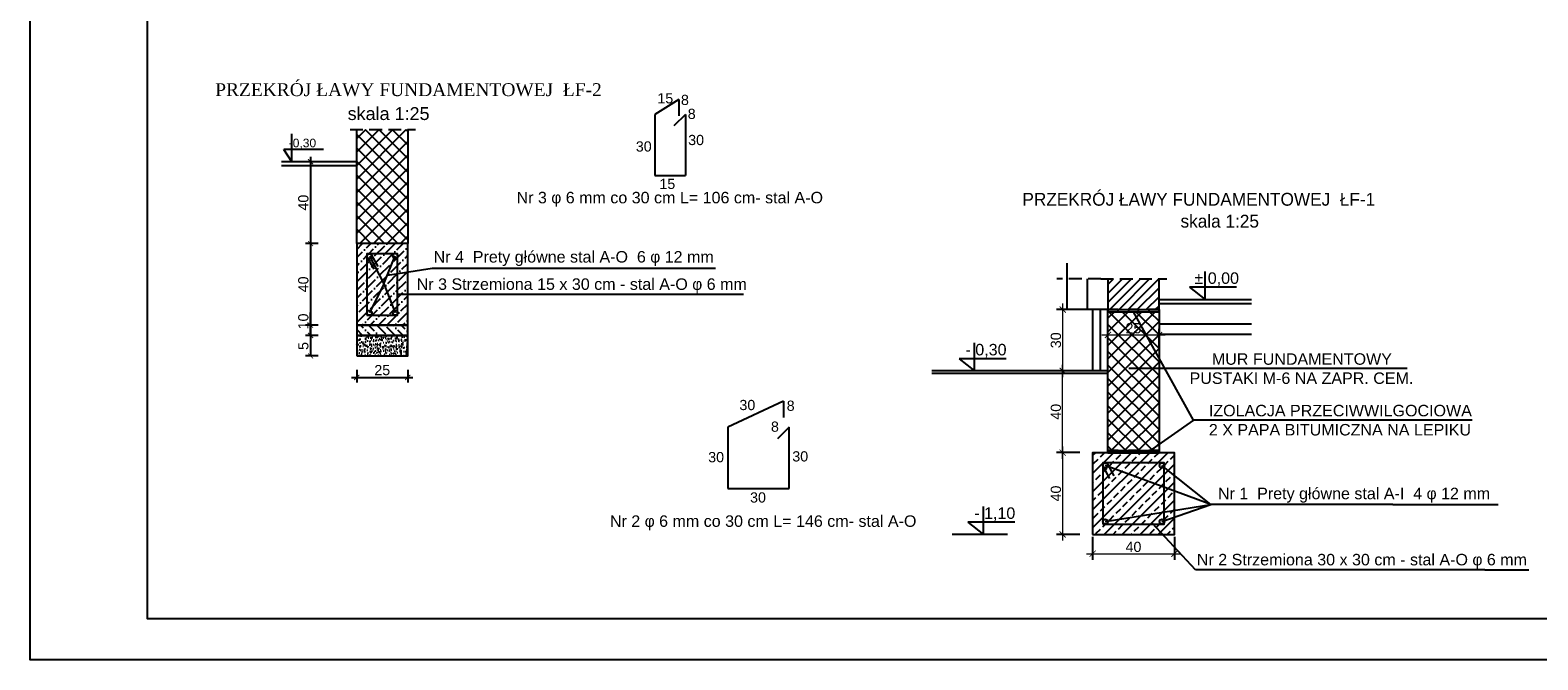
# Model space of a CAD drawing. Header units: millimetres. Extents: x 6502 to 11629, y -14550 to -11580.
# Tile 1 of 4: x 6502 to 9455, y -14550 to -13317. Entities that reach past the tile are written whole.
import ezdxf

# ---------------------------------------------------------------- set-up
doc = ezdxf.new("R2010")
doc.units = ezdxf.units.MM
doc.header["$LTSCALE"] = 100
doc.header["$MEASUREMENT"] = 0
doc.linetypes.add('DASHED2', pattern=[0.375, 0.25, -0.125])
for name, color, linetype in [('! wymiarowanie', 1, 'Continuous'), ('Okno', 4, 'Continuous'), ('Warstwa1', 1, 'Continuous'), ('Warstwa2', 2, 'Continuous'), ('Warstwa3', 3, 'Continuous'), ('Warstwa4', 4, 'Continuous'), ('Warstwa8', 4, 'Continuous'), ('widok', 1, 'Continuous'), ('widok przerywana', 4, 'Continuous')]:
    doc.layers.add(name, color=color, linetype=linetype)
doc.styles.add('MtX_Arial', font='txt')
doc.styles.add('styl1', font='ARIAL.TTF', dxfattribs={"height": 20})
doc.styles.add('styl2', font='TIMES.TTF', dxfattribs={"height": 150})
doc.styles.add('styl3', font='txt.shx', dxfattribs={"height": 100})
doc.styles.add('styl4', font='TIMES.TTF', dxfattribs={"height": 100})
doc.linetypes.add('BATTING', pattern='A,0.0001,-0.1,[134,ltypeshp.shx,S=0.1,R=0,X=-0.1,Y=0],-0.2,[134,ltypeshp.shx,S=0.1,R=180,X=0.1,Y=0],-0.1', length=0.4001)
doc.dimstyles.new('2222', dxfattribs={"dimtxt": 20, "dimasz": 10, "dimexe": 15, "dimexo": 15, "dimgap": 4, "dimtad": 1, "dimtxsty": 'styl1', "dimblk": 'ARCHTICK', "dimcen": 2.5, "dimdle": 15, "dimclrd": 1, "dimclre": 1, "dimclrt": 4, "dimadec": 0, "dimazin": 0, "dimtfac": 1, "dimtmove": 0, "dimatfit": 3, "dimldrblk": 'ARCHTICK', "dimfxl": 15, "dimfxlon": 1, "dimlwd": 25, "dimlwe": 25, "dimarcsym": 0})
doc.dimstyles.new('ISO-25$0', dxfattribs={"dimtxt": 10, "dimasz": 10, "dimexe": 5, "dimexo": 12, "dimgap": 2, "dimtad": 1, "dimdec": 0, "dimtxsty": 'Standard', "dimblk": 'ARCHTICK', "dimcen": 2.5, "dimdle": 5, "dimadec": 0, "dimazin": 0, "dimtfac": 1, "dimtdec": 0, "dimtmove": 0, "dimatfit": 3, "dimfxl": 1, "dimlwd": 0, "dimarcsym": 0})

# ---------------------------------------------------------------- blocks, each defined once
blk = doc.blocks.new('_ArchTick')
at = {"layer": 'Warstwa1', "color": 0, "const_width": 0.15}
blk.add_lwpolyline([(-0.5, -0.5), (0.5, 0.5)], dxfattribs=at)
blk = doc.blocks.new('*D588')
at = {"layer": 'Defpoints', "color": 0, "linetype": 'ByBlock'}
for p in [(8565, -13864.5), (8524.3, -13984.5), (8555, -13984.5)]:
    blk.add_point(p, dxfattribs=at)
at = {"layer": 'Warstwa4', "color": 1, "linetype": 'ByBlock', "lineweight": -2}
for p, q in [((8560, -13864.5), (8512.3, -13864.5)), ((8550, -13984.5), (8512.3, -13984.5))]:
    blk.add_line(p, q, dxfattribs=at)
at = {"layer": 'Warstwa4', "color": 1, "linetype": 'ByBlock', "lineweight": 0}
blk.add_line((8524.3, -13852.5), (8524.3, -13996.5), dxfattribs=at)
at = {"layer": 'Warstwa4', "color": 1, "linetype": 'ByBlock', "lineweight": 0, "xscale": 12, "yscale": 12, "zscale": 12}
for p, rotation in [((8524.3, -13864.5), 90), ((8524.3, -13984.5), 270)]:
    blk.add_blockref('_ArchTick', p, dxfattribs=dict(at, rotation=rotation))
at = {"layer": 'Warstwa4', "color": 4, "linetype": 'ByBlock', "insert": (8511.1, -13924.5), "char_height": 20, "attachment_point": 5, "rotation": 90, "style": 'styl1'}
blk.add_mtext('30', dxfattribs=at)
blk = doc.blocks.new('*D589')
at = {"layer": 'Defpoints', "color": 0, "linetype": 'ByBlock'}
for p in [(8563, -14144.5), (8524.3, -14304.5), (8563, -14304.5)]:
    blk.add_point(p, dxfattribs=at)
at = {"layer": 'Warstwa4', "color": 1, "linetype": 'ByBlock', "lineweight": 0}
blk.add_line((8524.3, -14132.5), (8524.3, -14316.5), dxfattribs=at)
at = {"layer": 'Warstwa4', "color": 1, "linetype": 'ByBlock', "lineweight": -2}
for p, q in [((8558, -14144.5), (8512.3, -14144.5)), ((8558, -14304.5), (8512.3, -14304.5))]:
    blk.add_line(p, q, dxfattribs=at)
at = {"layer": 'Warstwa4', "color": 1, "linetype": 'ByBlock', "lineweight": 0, "xscale": 12, "yscale": 12, "zscale": 12}
for p, rotation in [((8524.3, -14144.5), 90), ((8524.3, -14304.5), 270)]:
    blk.add_blockref('_ArchTick', p, dxfattribs=dict(at, rotation=rotation))
at = {"layer": 'Warstwa4', "color": 4, "linetype": 'ByBlock', "insert": (8511.1, -14224.5), "char_height": 20, "attachment_point": 5, "rotation": 90, "style": 'styl1'}
blk.add_mtext('40', dxfattribs=at)
blk = doc.blocks.new('*D590')
at = {"layer": 'Defpoints', "color": 0, "linetype": 'ByBlock'}
for p in [(8583, -14304.5), (8743, -14304.5), (8743, -14342.3)]:
    blk.add_point(p, dxfattribs=at)
at = {"layer": 'Warstwa4', "color": 1, "linetype": 'ByBlock', "lineweight": -2}
for p, q in [((8583, -14309.5), (8583, -14354.3)), ((8743, -14309.5), (8743, -14354.3))]:
    blk.add_line(p, q, dxfattribs=at)
at = {"layer": 'Warstwa4', "color": 1, "linetype": 'ByBlock', "lineweight": 0}
blk.add_line((8571, -14342.3), (8755, -14342.3), dxfattribs=at)
at = {"layer": 'Warstwa4', "color": 1, "linetype": 'ByBlock', "lineweight": 0, "xscale": 12, "yscale": 12, "zscale": 12, "rotation": 180}
blk.add_blockref('_ArchTick', (8583, -14342.3), dxfattribs=at)
at = {"layer": 'Warstwa4', "color": 1, "linetype": 'ByBlock', "lineweight": 0, "xscale": 12, "yscale": 12, "zscale": 12}
blk.add_blockref('_ArchTick', (8743, -14342.3), dxfattribs=at)
at = {"layer": 'Warstwa4', "color": 4, "linetype": 'ByBlock', "insert": (8663, -14329.1), "char_height": 20, "attachment_point": 5, "style": 'styl1'}
blk.add_mtext('40', dxfattribs=at)
blk = doc.blocks.new('*D591')
at = {"layer": 'Defpoints', "color": 0, "linetype": 'ByBlock'}
for p in [(8524.3, -13984.5), (8563, -13984.5), (8555, -14144.5)]:
    blk.add_point(p, dxfattribs=at)
at = {"layer": 'Warstwa4', "color": 1, "linetype": 'ByBlock', "lineweight": -2}
for p, q in [((8558, -13984.5), (8512.3, -13984.5)), ((8550, -14144.5), (8512.3, -14144.5))]:
    blk.add_line(p, q, dxfattribs=at)
at = {"layer": 'Warstwa4', "color": 1, "linetype": 'ByBlock', "lineweight": 0}
blk.add_line((8524.3, -14156.5), (8524.3, -13972.5), dxfattribs=at)
at = {"layer": 'Warstwa4', "color": 1, "linetype": 'ByBlock', "lineweight": 0, "xscale": 12, "yscale": 12, "zscale": 12}
for p, rotation in [((8524.3, -13984.5), 90), ((8524.3, -14144.5), 270)]:
    blk.add_blockref('_ArchTick', p, dxfattribs=dict(at, rotation=rotation))
at = {"layer": 'Warstwa4', "color": 4, "linetype": 'ByBlock', "insert": (8511.1, -14064.5), "char_height": 20, "attachment_point": 5, "rotation": 90, "style": 'styl1'}
blk.add_mtext('40', dxfattribs=at)
blk = doc.blocks.new('*D592')
at = {"layer": 'Defpoints', "color": 0, "linetype": 'ByBlock'}
for p in [(8613, -13914.2), (8613, -13944.5), (8713, -13944.5)]:
    blk.add_point(p, dxfattribs=at)
at = {"layer": 'Warstwa4', "color": 1, "linetype": 'ByBlock', "lineweight": -2}
for p, q in [((8613, -13939.5), (8613, -13902.2)), ((8713, -13939.5), (8713, -13902.2))]:
    blk.add_line(p, q, dxfattribs=at)
at = {"layer": 'Warstwa4', "color": 1, "linetype": 'ByBlock', "lineweight": 0}
blk.add_line((8725, -13914.2), (8601, -13914.2), dxfattribs=at)
at = {"layer": 'Warstwa4', "color": 1, "linetype": 'ByBlock', "lineweight": 0, "xscale": 12, "yscale": 12, "zscale": 12, "rotation": 180}
blk.add_blockref('_ArchTick', (8613, -13914.2), dxfattribs=at)
at = {"layer": 'Warstwa4', "color": 1, "linetype": 'ByBlock', "lineweight": 0, "xscale": 12, "yscale": 12, "zscale": 12}
blk.add_blockref('_ArchTick', (8713, -13914.2), dxfattribs=at)
at = {"layer": 'Warstwa4', "color": 4, "linetype": 'ByBlock', "insert": (8663, -13901), "char_height": 20, "attachment_point": 5, "style": 'styl1'}
blk.add_mtext('25', dxfattribs=at)
blk = doc.blocks.new('*D643')
at = {"layer": 'Defpoints', "color": 0, "linetype": 'ByBlock'}
for p in [(7080.2, -13915.1), (7051.5, -13955.1), (7090.2, -13955.1)]:
    blk.add_point(p, dxfattribs=at)
at = {"layer": 'Warstwa2', "color": 1, "lineweight": 25}
for p, q in [((7051.5, -13915.1), (7051.5, -13870.4)), ((7051.5, -13905.1), (7051.5, -13955.1)), ((7066.5, -13915.1), (7041.5, -13915.1)), ((7066.5, -13955.1), (7041.5, -13955.1))]:
    blk.add_line(p, q, dxfattribs=at)
at = {"layer": 'Warstwa2', "color": 1, "linetype": 'ByBlock', "lineweight": 25, "xscale": 10, "yscale": 10, "zscale": 10}
for p, rotation in [((7051.5, -13915.1), 90), ((7051.5, -13955.1), 270)]:
    blk.add_blockref('_ArchTick', p, dxfattribs=dict(at, rotation=rotation))
at = {"layer": 'Warstwa2', "color": 4, "linetype": 'ByBlock', "insert": (7037.3, -13887.7), "char_height": 20, "attachment_point": 5, "rotation": 90, "style": 'styl1'}
blk.add_mtext('10', dxfattribs=at)
blk = doc.blocks.new('*D644')
at = {"layer": 'Defpoints', "color": 0, "linetype": 'ByBlock'}
for p in [(7090.2, -13895.1), (7051.5, -13915.1), (7090.2, -13915.1)]:
    blk.add_point(p, dxfattribs=at)
at = {"layer": 'Warstwa2', "color": 1, "lineweight": 25}
for p, q in [((7066.5, -13895.1), (7041.5, -13895.1)), ((7051.5, -13885.1), (7051.5, -13915.1)), ((7066.5, -13915.1), (7041.5, -13915.1)), ((7051.5, -13915.1), (7051.5, -13946.3))]:
    blk.add_line(p, q, dxfattribs=at)
at = {"layer": 'Warstwa2', "color": 1, "linetype": 'ByBlock', "lineweight": 25, "xscale": 10, "yscale": 10, "zscale": 10}
for p, rotation in [((7051.5, -13895.1), 90), ((7051.5, -13915.1), 270)]:
    blk.add_blockref('_ArchTick', p, dxfattribs=dict(at, rotation=rotation))
at = {"layer": 'Warstwa2', "color": 4, "linetype": 'ByBlock', "insert": (7037.3, -13935.7), "char_height": 20, "attachment_point": 5, "rotation": 90, "style": 'styl1'}
blk.add_mtext('5', dxfattribs=at)
blk = doc.blocks.new('*D645')
at = {"layer": 'Defpoints', "color": 0, "linetype": 'ByBlock'}
for p in [(7090.2, -13735.1), (7051.5, -13895.1), (7090.2, -13895.1)]:
    blk.add_point(p, dxfattribs=at)
at = {"layer": 'Warstwa2', "color": 1, "lineweight": 25}
for p, q in [((7051.5, -13725.1), (7051.5, -13905.1)), ((7066.5, -13735.1), (7041.5, -13735.1)), ((7066.5, -13895.1), (7041.5, -13895.1))]:
    blk.add_line(p, q, dxfattribs=at)
at = {"layer": 'Warstwa2', "color": 1, "linetype": 'ByBlock', "lineweight": 25, "xscale": 10, "yscale": 10, "zscale": 10}
for p, rotation in [((7051.5, -13735.1), 90), ((7051.5, -13895.1), 270)]:
    blk.add_blockref('_ArchTick', p, dxfattribs=dict(at, rotation=rotation))
at = {"layer": 'Warstwa2', "color": 4, "linetype": 'ByBlock', "insert": (7037.3, -13815.1), "char_height": 20, "attachment_point": 5, "rotation": 90, "style": 'styl1'}
blk.add_mtext('40', dxfattribs=at)
blk = doc.blocks.new('*D647')
at = {"layer": 'Defpoints', "color": 0, "linetype": 'ByBlock'}
for p in [(7141.8, -13955.1), (7241.8, -13955.1), (7241.8, -13997.2)]:
    blk.add_point(p, dxfattribs=at)
at = {"layer": 'Warstwa2', "color": 1, "lineweight": 25}
for p, q in [((7141.8, -13982.2), (7141.8, -14007.2)), ((7241.8, -13982.2), (7241.8, -14007.2)), ((7131.8, -13997.2), (7251.8, -13997.2))]:
    blk.add_line(p, q, dxfattribs=at)
at = {"layer": 'Warstwa2', "color": 1, "linetype": 'ByBlock', "lineweight": 25, "xscale": 10, "yscale": 10, "zscale": 10, "rotation": 180}
blk.add_blockref('_ArchTick', (7141.8, -13997.2), dxfattribs=at)
at = {"layer": 'Warstwa2', "color": 1, "linetype": 'ByBlock', "lineweight": 25, "xscale": 10, "yscale": 10, "zscale": 10}
blk.add_blockref('_ArchTick', (7241.8, -13997.2), dxfattribs=at)
at = {"layer": 'Warstwa2', "color": 4, "linetype": 'ByBlock', "insert": (7191.8, -13983), "char_height": 20, "attachment_point": 5, "style": 'styl1'}
blk.add_mtext('25', dxfattribs=at)
blk = doc.blocks.new('*D648')
at = {"layer": 'Defpoints', "color": 0, "linetype": 'ByBlock'}
for p in [(7090.2, -13575.1), (7051.5, -13735.1), (7090.2, -13735.1)]:
    blk.add_point(p, dxfattribs=at)
at = {"layer": 'Warstwa2', "color": 1, "lineweight": 25}
for p, q in [((7066.5, -13575.1), (7041.5, -13575.1)), ((7051.5, -13565.1), (7051.5, -13745.1)), ((7066.5, -13735.1), (7041.5, -13735.1))]:
    blk.add_line(p, q, dxfattribs=at)
at = {"layer": 'Warstwa2', "color": 1, "linetype": 'ByBlock', "lineweight": 25, "xscale": 10, "yscale": 10, "zscale": 10}
for p, rotation in [((7051.5, -13575.1), 90), ((7051.5, -13735.1), 270)]:
    blk.add_blockref('_ArchTick', p, dxfattribs=dict(at, rotation=rotation))
at = {"layer": 'Warstwa2', "color": 4, "linetype": 'ByBlock', "insert": (7037.3, -13655.1), "char_height": 20, "attachment_point": 5, "rotation": 90, "style": 'styl1'}
blk.add_mtext('40', dxfattribs=at)

msp = doc.modelspace()

# ---------------------------------------------------------------- hatches: boundary and pattern name
at = {"layer": 'Warstwa1'}
h = msp.add_hatch(dxfattribs=at)
h.set_pattern_fill('ANSI37', color=256, scale=150, style=0)
h.set_pattern_definition([(45, (42359.457, -5703.103), (-13.258252, 13.258252), []), (135, (42359.457, -5703.103), (-13.258252, -13.258252), [])])
h.paths.add_polyline_path([(7141.779, -13735.081), (7241.779, -13735.081), (7241.779, -13511.675), (7141.779, -13511.675)])
h = msp.add_hatch(dxfattribs=at)
h.set_pattern_fill('ANSI36', color=256, scale=90, style=0)
h.set_pattern_definition([(45, (42359.457, -5703.103), (5.9662135, 21.876116), [28.125, -5.625, 0, -5.625])])
h.paths.add_polyline_path([(7195.196, -13814.104), (7168.83, -13764.359, -0.52100485), (7161.779, -13760.748), (7161.779, -13875.081), (7164.75, -13875.081, -0.28765096), (7162.021, -13870.73, -0.55766986), (7169.017, -13866.408)], flags=17)
h.paths.add_polyline_path([(7215.535, -13763.705, -0.30583841), (7212.511, -13759.223, -0.26312887), (7214.853, -13755.081), (7161.779, -13755.081), (7161.779, -13759.428, -0.93378111), (7171.4, -13760.088, -0.27768248), (7168.83, -13764.359), (7195.196, -13814.104)], flags=17)
h.paths.add_polyline_path([(7221.779, -13794.008), (7202.047, -13797.128), (7195.196, -13814.104), (7215.584, -13866.229, -0.40369588), (7221.779, -13868.809)], flags=16)
h.paths.add_polyline_path([(7221.779, -13761.144, -0.40682077), (7215.535, -13763.705), (7202.047, -13797.128), (7221.779, -13794.008)], flags=16)
h.paths.add_polyline_path([(7195.196, -13814.104), (7169.017, -13866.408, -0.28396912), (7171.687, -13870.73, -0.28765096), (7168.958, -13875.081), (7215.24, -13875.081, -0.28765096), (7212.511, -13870.73, -0.30877596), (7215.584, -13866.229)], flags=17)
h.paths.add_polyline_path([(7241.779, -13834.795), (7221.779, -13834.795), (7221.779, -13868.809, -0.10257873), (7222.177, -13870.73, -0.10257873), (7221.779, -13872.652), (7221.779, -13875.081), (7219.448, -13875.081, -0.22910655), (7215.24, -13875.081), (7168.958, -13875.081, -0.22910655), (7164.75, -13875.081), (7161.779, -13875.081), (7161.779, -13760.748, -0.03424322), (7161.734, -13760.088, -0.03424322), (7161.779, -13759.428), (7161.779, -13755.081), (7214.853, -13755.081, -0.27762502), (7219.836, -13755.081), (7221.779, -13755.081), (7221.779, -13757.301, -0.10257873), (7222.177, -13759.223, -0.10257873), (7221.779, -13761.144), (7221.779, -13794.008), (7241.779, -13790.845), (7241.779, -13735.081), (7141.779, -13735.081), (7141.779, -13895.081), (7241.779, -13895.081)])
h.paths.add_polyline_path([(7241.779, -13790.845), (7221.779, -13794.008), (7221.779, -13834.795), (7241.779, -13834.795)], flags=16)
h = msp.add_hatch(dxfattribs=at)
h.set_pattern_fill('ANSI31', color=256, scale=100, style=0)
h.set_pattern_definition([(45, (4211.023, -13002.553), (-8.838835, 8.838835), [])])
h.paths.add_polyline_path([(8713.016, -13804.54), (8613.016, -13804.54), (8613.016, -13864.54), (8633.016, -13864.54), (8713.016, -13864.54)])
h = msp.add_hatch(color=256, dxfattribs=at)
h.paths.add_polyline_path([(8633.016, -13864.54), (8613.016, -13864.54), (8613.016, -13868.54), (8633.016, -13868.54)])
h.paths.add_polyline_path([(8673.016, -13864.54), (8653.016, -13864.54), (8653.016, -13868.54), (8673.016, -13868.54)])
h.paths.add_polyline_path([(8713.016, -13864.54), (8693.016, -13864.54), (8693.016, -13868.54), (8713.016, -13868.54)])
at = {"layer": 'Warstwa1', "linetype": 'ByBlock'}
h = msp.add_hatch(dxfattribs=at)
h.set_pattern_fill('ANSI37', color=256, scale=150, style=0)
h.set_pattern_definition([(45, (135.037, -5945.81), (-13.258252, 13.258252), []), (135, (135.037, -5945.81), (-13.258252, -13.258252), [])])
h.paths.add_polyline_path([(8713.016, -13868.54), (8613.016, -13868.54), (8613.016, -14140.54), (8633.016, -14140.54), (8713.016, -14140.54)])
h.paths.add_polyline_path([(8643.446, -13885.824), (8682.587, -13885.824), (8682.587, -13916.246), (8643.446, -13916.246)], flags=24)
at = {"layer": 'Warstwa1'}
h = msp.add_hatch(dxfattribs=at)
h.set_pattern_fill('ANSI36', color=256, scale=90, angle=90, style=0)
h.set_pattern_definition([(135, (42359.457, -5703.103), (-21.876116, 5.9662135), [28.125, -5.625, 0, -5.625])])
h.paths.add_polyline_path([(7241.779, -13895.081), (7141.779, -13895.081), (7141.779, -13915.081), (7241.779, -13915.081)])
h = msp.add_hatch(dxfattribs=at)
h.set_pattern_fill('AR-CONC', color=256, scale=2, style=0)
h.set_pattern_definition([(50, (42359.457, -5703.103), (14.3452037, -1.2550427), [1.5, -16.5]), (355, (42359.457, -5703.103), (-2.7750267, 15.0438427), [1.2, -13.2]), (100.4514, (42360.652, -5703.207), (11.5701876, 13.788791), [1.274804, -14.022842]), (46.1842, (42359.457, -5699.103), (21.344821, -3.31038), [2.25, -24.75]), (96.6356, (42361.236, -5699.379), (18.693254, 19.482357), [1.912206, -21.03426]), (351.1842, (42359.457, -5699.103), (18.693239, 19.482372), [1.8, -19.8]), (21, (42361.457, -5700.103), (11.938141, -8.052378), [1.5, -16.5]), (326, (42361.457, -5700.103), (4.8663066, 14.503001), [1.2, -13.2]), (71.4514, (42362.452, -5700.774), (16.8044526, 6.45061), [1.274804, -14.022842]), (37.5, (42359.457, -5703.103), (0.2431971, 6.6578771), [0, -13.04, 0, -13.4, 0, -13.25]), (7.5, (42359.457, -5703.103), (5.2613907, 7.8882342), [0, -7.64, 0, -12.74, 0, -5.05]), (327.5, (42354.997, -5703.103), (10.6764487, -0.4510974), [0, -5, 0, -15.6, 0, -20.7]), (317.5, (42352.997, -5703.103), (11.6637234, 2.0020996), [0, -6.5, 0, -10.36, 0, -14.7])])
h.paths.add_polyline_path([(7141.779, -13915.081), (7141.779, -13955.081), (7241.779, -13955.081), (7241.779, -13915.081)])
h = msp.add_hatch(color=256, dxfattribs=at)
h.paths.add_polyline_path([(8633.016, -14140.54), (8613.016, -14140.54), (8613.016, -14144.54), (8633.016, -14144.54)])
h.paths.add_polyline_path([(8673.016, -14140.54), (8653.016, -14140.54), (8653.016, -14144.54), (8673.016, -14144.54)])
h.paths.add_polyline_path([(8713.016, -14140.54), (8693.016, -14140.54), (8693.016, -14144.54), (8713.016, -14144.54)])
at = {"layer": 'Warstwa1', "linetype": 'ByBlock'}
h = msp.add_hatch(dxfattribs=at)
h.set_pattern_fill('ANSI33', color=256, scale=100, style=0)
h.set_pattern_definition([(45, (135.037, -5945.81), (-17.67767, 17.67767), []), (45, (152.715, -5945.81), (-17.67767, 17.67767), [12.5, -6.25])])
h.paths.add_polyline_path([(8743.016, -14144.54), (8583.016, -14144.54), (8583.016, -14304.54), (8720.041, -14304.54), (8701.465, -14284.54), (8603.016, -14284.54), (8603.016, -14280.156, -0.03424322), (8602.971, -14279.497, -0.03424322), (8603.016, -14278.837), (8603.016, -14170.206, -0.03424322), (8602.971, -14169.547, -0.03424322), (8603.016, -14168.887), (8603.016, -14164.54), (8723.016, -14164.54), (8723.016, -14167.232, -0.12551063), (8723.607, -14169.547, -0.12551063), (8723.016, -14171.861), (8723.016, -14172.932), (8743.016, -14188.887)])
h.paths.add_polyline_path([(8723.016, -14172.932), (8722.552, -14172.561, -0.7094667), (8713.94, -14169.547, -0.77697123), (8723.016, -14167.232), (8723.016, -14164.54), (8603.016, -14164.54), (8603.016, -14168.887, -0.93378111), (8612.637, -14169.547, -0.08879918), (8612.337, -14171.223), (8723.016, -14212.16)], flags=16)
h.paths.add_polyline_path([(8612.337, -14171.223, -0.78028175), (8603.016, -14170.206), (8603.016, -14278.837, -0.8614787), (8612.575, -14278.726), (8723.016, -14260.881), (8723.016, -14212.16)], flags=17)
h.paths.add_polyline_path([(8723.016, -14260.881), (8612.575, -14278.726, -0.04006933), (8612.637, -14279.497, -0.93378111), (8603.016, -14280.156), (8603.016, -14284.54), (8723.016, -14284.54), (8723.016, -14281.811, -0.77697123), (8713.94, -14279.497, -0.77697123), (8723.016, -14277.182)], flags=17)
h.paths.add_polyline_path([(8743.016, -14188.887), (8723.016, -14172.932), (8723.016, -14212.16), (8743.016, -14219.558)])
h.paths.add_polyline_path([(8743.016, -14219.558), (8723.016, -14212.16), (8723.016, -14260.881), (8743.016, -14257.65)], flags=17)
h.paths.add_polyline_path([(8743.016, -14257.65), (8723.016, -14260.881), (8723.016, -14277.182, -0.04104495), (8723.337, -14277.906), (8743.016, -14271.048)])
h.paths.add_polyline_path([(8743.016, -14271.048), (8723.337, -14277.906, -0.08403277), (8723.607, -14279.497, -0.12551063), (8723.016, -14281.811), (8723.016, -14284.54), (8701.465, -14284.54), (8720.041, -14304.54), (8743.016, -14304.54)], flags=17)

# ---------------------------------------------------------------- linework, layer by layer
at = {"layer": '! wymiarowanie', "color": 4}
msp.add_lwpolyline([(6732.23, -11660.101), (10622.23, -11660.101), (10622.23, -14470.101), (6732.23, -14470.101)], close=True, dxfattribs=at)
msp.add_lwpolyline([(6732.23, -11660.101), (10622.23, -11660.101), (10622.23, -14470.101), (6732.23, -14470.101)], close=True, dxfattribs=at)
at = {"layer": 'Warstwa1', "linetype": 'DASHED2'}
for p, q in [((7128.856, -13511.675, 1.228), (7257.167, -13511.675, 1.228)), ((8599.07, -13804.54), (8512.87, -13804.54)), ((8599.07, -13804.54), (8728.404, -13804.54))]:
    msp.add_line(p, q, dxfattribs=at)
at = {"layer": 'Warstwa1'}
for p, q in [((7141.779, -13583.081, 1.228), (6994.408, -13583.081, 1.228)), ((7195.196, -13814.104, 1.228), (7217.344, -13759.223, 1.228)), ((7166.567, -13760.088, 1.228), (7195.196, -13814.104, 1.228)), ((7195.196, -13814.104, 1.228), (7166.854, -13870.73, 1.228)), ((7195.196, -13814.104, 1.228), (7217.344, -13870.73, 1.228)), ((8613.016, -13864.54), (8713.016, -13864.54)), ((8613.016, -13864.54), (8713.016, -13864.54)), ((8613.016, -13868.54), (8713.016, -13868.54)), ((8435.621, -13984.54), (8268.277, -13984.54)), ((8435.621, -13989.54), (8268.277, -13989.54)), ((8613.016, -13984.54), (8435.621, -13984.54)), ((8613.016, -13989.54), (8435.621, -13989.54)), ((9326.018, -14081.022), (8780.589, -14081.022)), ((8613.016, -14140.54), (8713.016, -14140.54)), ((8814.692, -14246.069), (8607.804, -14169.547)), ((8613.016, -14144.54), (8713.016, -14144.54)), ((8814.692, -14246.069), (8718.773, -14169.547)), ((8607.804, -14279.497), (8814.692, -14246.069)), ((8718.773, -14279.497), (8814.692, -14246.069)), ((9171.17, -14246.069), (9377.128, -14246.069)), ((9351.131, -14373.898), (9437.581, -14373.898))]:
    msp.add_line(p, q, dxfattribs=at)
at = {"layer": 'Warstwa1', "linetype": 'ByBlock'}
for p, q in [((8533.016, -13864.54), (8533.016, -13773.776)), ((8613.016, -13864.54), (8533.016, -13864.54)), ((8613.016, -13864.54), (8583.016, -13864.54)), ((8583.016, -13864.54), (8583.016, -13984.54)), ((8780.589, -14081.022), (8693.016, -14142.108)), ((8416.208, -14304.54), (8307.85, -14304.54))]:
    msp.add_line(p, q, dxfattribs=at)
at = {"layer": 'Warstwa1'}
for points in [[(8613.016, -13868.54), (8633.016, -13868.54), (8633.016, -13864.54), (8613.016, -13864.54)], [(8653.016, -13868.54), (8673.016, -13868.54), (8673.016, -13864.54), (8653.016, -13864.54)], [(8693.016, -13868.54), (8713.016, -13868.54), (8713.016, -13864.54), (8693.016, -13864.54)], [(8613.016, -14144.54), (8633.016, -14144.54), (8633.016, -14140.54), (8613.016, -14140.54)], [(8653.016, -14144.54), (8673.016, -14144.54), (8673.016, -14140.54), (8653.016, -14140.54)], [(8693.016, -14144.54), (8713.016, -14144.54), (8713.016, -14140.54), (8693.016, -14140.54)]]:
    msp.add_lwpolyline(points, close=True, dxfattribs=at)
at = {"layer": 'Warstwa2', "linetype": 'BATTING'}
msp.add_line((8572.91, -13864.54), (8572.91, -13804.54), dxfattribs=at)
at = {"layer": 'Warstwa2'}
for p, q in [((8613.016, -13864.54), (8565.016, -13864.54)), ((8613.016, -13864.54), (8713.016, -13864.54)), ((8613.016, -14144.54), (8613.016, -13864.54)), ((8713.016, -13864.54), (8713.016, -14144.54)), ((8713.016, -14144.54), (8613.016, -14144.54))]:
    msp.add_line(p, q, dxfattribs=at)
at = {"layer": 'Warstwa2', "linetype": 'BATTING', "ltscale": 0.35}
msp.add_line((8598.016, -13864.54), (8598.016, -13984.54), dxfattribs=at)
at = {"layer": 'Warstwa2', "elevation": 1.228}
msp.add_lwpolyline([(7241.779, -13511.675), (7241.779, -13735.081), (7141.779, -13735.081), (7141.779, -13511.675)], dxfattribs=at)
at = {"layer": 'Warstwa2'}
msp.add_lwpolyline([(8613.016, -13804.54), (8613.016, -13864.54), (8713.016, -13864.54), (8713.016, -13804.54)], dxfattribs=at)
msp.add_lwpolyline([(8583.016, -14304.54), (8743.016, -14304.54), (8743.016, -14144.54), (8583.016, -14144.54)], close=True, dxfattribs=at)
at = {"layer": 'Warstwa3'}
for p, q in [((7772.762, -13453.101, 2.457), (7725.632, -13482.238, 2.457)), ((7772.762, -13453.101, 2.457), (7772.762, -13485.101, 2.457)), ((7725.632, -13482.238, 2.457), (7725.632, -13602.238, 2.457)), ((7785.632, -13482.238, 2.457), (7763.005, -13504.866, 2.457)), ((7785.632, -13482.238, 2.457), (7785.632, -13602.238, 2.457)), ((7725.632, -13602.238, 2.457), (7785.632, -13602.238, 2.457)), ((7170.763, -13757.677, 1.228), (7183.298, -13780.331, 1.228)), ((7162.538, -13762.68, 1.228), (7175.072, -13785.334, 1.228)), ((7977.35, -14043.885), (7868.593, -14094.599)), ((7977.35, -14043.885), (7977.35, -14075.885)), ((7868.593, -14094.599), (7868.593, -14214.599)), ((7988.593, -14094.599), (7965.966, -14117.226)), ((7988.593, -14214.599), (7988.593, -14094.599)), ((8603.775, -14172.139), (8616.31, -14194.793)), ((8612.001, -14167.135), (8624.535, -14189.789)), ((7868.593, -14214.599), (7988.593, -14214.599))]:
    msp.add_line(p, q, dxfattribs=at)
at = {"layer": 'Warstwa3', "elevation": 1.228}
msp.add_lwpolyline([(7161.779, -13875.081), (7221.779, -13875.081), (7221.779, -13755.081), (7161.779, -13755.081)], close=True, dxfattribs=at)
at = {"layer": 'Warstwa3'}
msp.add_lwpolyline([(8603.016, -14284.54), (8723.016, -14284.54), (8723.016, -14164.54), (8603.016, -14164.54)], close=True, dxfattribs=at)
for centre in [(7166.567, -13760.088, 1.228), (7217.344, -13759.223, 1.228), (7166.854, -13870.73, 1.228), (7217.344, -13870.73, 1.228), (8607.804, -14169.547), (8718.773, -14169.547), (8607.804, -14279.497), (8718.773, -14279.497)]:
    msp.add_circle(centre, 4.833, dxfattribs=at)
at = {"layer": 'Warstwa4'}
msp.add_lwpolyline([(6502.23, -11580.101), (10702.23, -11580.101), (10702.23, -14550.101), (6502.23, -14550.101)], close=True, dxfattribs=at)
msp.add_lwpolyline([(6502.23, -11580.101), (10702.23, -11580.101), (10702.23, -14550.101), (6502.23, -14550.101)], close=True, dxfattribs=at)
at = {"layer": 'Warstwa8', "elevation": 1.228}
for points in [[(7141.779, -13895.081), (7241.779, -13895.081), (7241.779, -13735.081), (7141.779, -13735.081)], [(7141.779, -13915.081), (7241.779, -13915.081), (7241.779, -13895.081), (7141.779, -13895.081)], [(7141.779, -13955.081), (7241.779, -13955.081), (7241.779, -13915.081), (7141.779, -13915.081)]]:
    msp.add_lwpolyline(points, close=True, dxfattribs=at)
at = {"layer": 'widok'}
for p, q in [((9171.17, -14246.069), (8814.692, -14246.069)), ((8784.465, -14373.898), (8699.524, -14282.451)), ((9351.131, -14373.898), (8784.465, -14373.898))]:
    msp.add_line(p, q, dxfattribs=at)
at = {"layer": 'widok przerywana'}
for p, q in [((7014.937, -13575.081, 1.228), (7014.937, -13520.336, 1.228)), ((7014.937, -13575.081, 1.228), (6999.02, -13551.215, 1.228)), ((7076.466, -13551.215, 1.228), (6999.02, -13551.215, 1.228)), ((7141.779, -13575.081, 1.228), (6994.408, -13575.081, 1.228)), ((7202.047, -13797.128, 1.228), (7289.417, -13783.313, 1.228)), ((7289.417, -13783.313, 1.228), (7844.108, -13783.313, 1.228)), ((8803.433, -13844.54), (8803.433, -13789.794)), ((7899.296, -13834.795, 1.228), (7221.779, -13834.795, 1.228)), ((8713.016, -13844.54), (8893.849, -13844.54)), ((8772.966, -13820.674), (8803.433, -13844.54)), ((8864.962, -13820.674), (8772.966, -13820.674)), ((8713.016, -13852.54), (8893.849, -13852.54)), ((8351.949, -13984.54), (8351.949, -13929.794)), ((8413.478, -13960.674), (8321.483, -13960.674)), ((8321.483, -13960.674), (8351.949, -13984.54)), ((8369.096, -14304.54), (8369.096, -14249.794)), ((8338.63, -14280.674), (8369.096, -14304.54)), ((8430.625, -14280.674), (8338.63, -14280.674))]:
    msp.add_line(p, q, dxfattribs=at)

# ---------------------------------------------------------------- texts
at = {"layer": 'Warstwa4', "style": 'MtX_Arial'}
for s, p in [('PRZEKRÓJ ŁAWY FUNDAMENTOWEJ  ŁF-1', (8445.454, -13661.082)), ('skala 1:25', (8755.15, -13703.896))]:
    msp.add_text(s, height=25.2, dxfattribs=at).set_placement(p)
at = {"layer": 'Warstwa4', "char_height": 25.2, "attachment_point": 1, "style": 'styl2'}
for s, insert, width in [('PRZEKRÓJ ŁAWY FUNDAMENTOWEJ  ŁF-2', (6864.639, -13421.263), 1007), ('{\\fArial|b0|i0|c238|p34;skala 1:25}', (7123.969, -13468.136), 1007.17981)]:
    msp.add_mtext(s, dxfattribs=dict(at, insert=insert, width=width))
at = {"layer": 'Warstwa4', "char_height": 20, "attachment_point": 5, "style": 'styl4'}
for s, insert in [('{\\fArial|b0|i0|c238|p34;15}', (7746.095, -13450.925, 2.457)), ('{\\fArial|b0|i0|c238|p34;8}', (7784.497, -13454.112, 2.457)), ('{\\fArial|b0|i0|c238|p34;8}', (7797.807, -13481.363, 2.457)), ('{\\fArial|b0|i0|c238|p34;30}', (7806.455, -13532.557, 2.457)), ('{\\fArial|b0|i0|c238|p34;30}', (7703.944, -13545.178, 2.457)), ('{\\fArial|b0|i0|c238|p34;15}', (7750.034, -13618.466, 2.457)), ('{\\fArial|b0|i0|c238|p34;30}', (7906.766, -14051.391)), ('{\\fArial|b0|i0|c238|p34;8}', (7991.643, -14052.756)), ('{\\fArial|b0|i0|c238|p34;8}', (7960.768, -14093.724)), ('{\\fArial|b0|i0|c238|p34;30}', (7845.664, -14153.414)), ('{\\fArial|b0|i0|c238|p34;30}', (8010.34, -14151.924)), ('{\\fArial|b0|i0|c238|p34;30}', (7927.629, -14232.351))]:
    msp.add_mtext(s, dxfattribs=dict(at, insert=insert))
at = {"layer": 'widok przerywana', "attachment_point": 1, "style": 'styl1'}
for s, insert, char_height, width in [('-0,30', (7008.572, -13529.859, 1.228), 16.875, 550.41863), ('Nr 3 {\\fSymbol|b0|i0|c2|p18;f\\fArial|b0|i0|c238|p34; 6 mm co 30 cm L= 106 cm- stal A-O}', (7454.784, -13633.905, 3.685), 22.5, 733.8915), ('{Nr 4  Prety główne stal A-O  6 \\fSymbol|b0|i0|c2|p18;f\\fArial|b0|i0|c238|p34; 12 mm}', (7292.269, -13749.839, 1.228), 22.5, 619.5495), ('{\\fArial|b0|i0|c238|p34;Nr 3 Strzemiona 15 x 30 cm - stal A-O \\fSymbol|b0|i0|c2|p18;f\\fArial|b0|i0|c238|p34; 6 mm}', (7259.221, -13803.339, 1.228), 22.5, 733.8915), ('{\\fArial|b0|i0|c238|p34;± 0,00}', (8782.504, -13791.575), 22.5, 733.8915), ('{\\fArial|b0|i0|c238|p34;- 0,30}', (8334.012, -13931.575), 22.5, 733.8915), ('{\\fArial|b0|i0|c238|p34;IZOLACJA PRZECIWWILGOCIOWA\\P2 X PAPA BITUMICZNA NA LEPIKU}', (8810.626, -14050.897), 22.5, 619.5495), ('{\\fArial|b0|i0|c238|p34;Nr 1  Prety główne stal A-I  4 \\fSymbol|b0|i0|c2|p18;f\\fArial|b0|i0|c238|p34; 12 mm}', (8828.376, -14213.135), 22.5, 619.5495), ('{\\fArial|b0|i0|c238|p34;- 1,10}', (8351.159, -14251.575), 22.5, 733.8915), ('{\\fArial|b0|i0|c238|p34;Nr 2 \\fSymbol|b0|i0|c2|p18;f\\fArial|b0|i0|c238|p34; 6 mm co 30 cm L= 146 cm- stal A-O}', (7637.674, -14267.275), 22.5, 733.8915), ('{\\fArial|b0|i0|c238|p34;Nr 2 Strzemiona 30 x 30 cm - stal A-O \\fSymbol|b0|i0|c2|p18;f\\fArial|b0|i0|c238|p34; 6 mm}', (8787.071, -14342.644), 22.5, 733.8915)]:
    msp.add_mtext(s, dxfattribs=dict(at, insert=insert, char_height=char_height, width=width))

# ---------------------------------------------------------------- dimensions: what is measured, and where the dimension line sits
at = {"layer": 'Warstwa2'}
for base, p1, p2, picture, middle in [((7051.475, -13735.081, 1.228), (7090.168, -13575.081, 1.228), (7090.168, -13735.081, 1.228), '*D648', (7037.263, -13655.081, 1.228)), ((7051.475, -13895.081, 1.228), (7090.168, -13735.081, 1.228), (7090.168, -13895.081, 1.228), '*D645', (7037.263, -13815.081, 1.228)), ((7051.475, -13915.081, 1.228), (7090.168, -13895.081, 1.228), (7090.168, -13915.081, 1.228), '*D644', (7037.304, -13935.712, 1.228))]:
    dim = msp.add_linear_dim(base=base, p1=p1, p2=p2, angle=90, dimstyle='2222', override={"dimexe": 10, "dimexo": 10, "dimlfac": 0.25, "dimblk": 'ArchTick', "dimdle": 10, "dimldrblk": 'ArchTick'}, dxfattribs=at)
    dim.commit()
    dim.dimension.update_dxf_attribs({"geometry": picture, "text_midpoint": middle})
dim = msp.add_linear_dim(base=(7051.475, -13955.081, 1.228), p1=(7080.168, -13915.081, 1.228), p2=(7090.168, -13955.081, 1.228), angle=90, dimstyle='2222', override={"dimexe": 10, "dimexo": 10, "dimlfac": 0.25, "dimblk": 'ArchTick', "dimdle": 10, "dimldrblk": 'ArchTick'}, dxfattribs=at)
dim.commit()
dim.dimension.update_dxf_attribs({"geometry": '*D643', "text_midpoint": (7051.475, -13887.732, 1.228), "dimtype": 160})
dim = msp.add_linear_dim(base=(7241.779, -13997.22), p1=(7141.779, -13955.081, 1.228), p2=(7241.779, -13955.081, 1.228), dimstyle='2222', override={"dimexe": 10, "dimexo": 10, "dimlfac": 0.25, "dimblk": 'ArchTick', "dimdle": 10}, dxfattribs=at)
dim.commit()
dim.dimension.update_dxf_attribs({"geometry": '*D647', "text_midpoint": (7191.779, -13983.009)})
at = {"layer": 'Warstwa4', "linetype": 'ByBlock'}
for base, p1, p2, picture, middle in [((8524.319, -13984.54), (8565.016, -13864.54), (8555.016, -13984.54), '*D588', (8511.1, -13924.54)), ((8524.323, -13984.54), (8555.016, -14144.54), (8563.016, -13984.54), '*D591', (8511.112, -14064.54)), ((8524.323, -14304.54), (8563.016, -14144.54), (8563.016, -14304.54), '*D589', (8511.112, -14224.54))]:
    dim = msp.add_linear_dim(base=base, p1=p1, p2=p2, angle=90, dimstyle='ISO-25$0', override={"dimasz": 12, "dimexe": 12, "dimexo": 5, "dimgap": 3, "dimlfac": 0.25, "dimtxsty": 'styl1', "dimdle": 12, "dimclrd": 1, "dimclre": 1, "dimclrt": 4, "dimldrblk": 'ArchTick'}, dxfattribs=at)
    dim.commit()
    dim.dimension.update_dxf_attribs({"geometry": picture, "text_midpoint": middle})
dim = msp.add_linear_dim(base=(8743.016, -14342.292), p1=(8583.016, -14304.54), p2=(8743.016, -14304.54), dimstyle='ISO-25$0', override={"dimasz": 12, "dimexe": 12, "dimexo": 5, "dimgap": 3, "dimlfac": 0.25, "dimtxsty": 'styl1', "dimdle": 12, "dimclrd": 1, "dimclre": 1, "dimclrt": 4, "dimldrblk": 'ArchTick'}, dxfattribs=at)
dim.commit()
dim.dimension.update_dxf_attribs({"geometry": '*D590', "text_midpoint": (8663.016, -14329.08)})

# ---------------------------------------------------------------- next in the draw order: texts
at = {"layer": 'Okno', "insert": (8752.961, -13916.591), "char_height": 29.1878, "width": 2123.508, "attachment_point": 1, "style": 'styl3', "bg_fill": 2}
msp.add_mtext('\\pxqc;{\\fArial Narrow|b0|i0|c238|p34;\\H0.685218x;          BUDOWA KOMPLEKSU SPORTOWO- REKREACYJNEGO \\P\\H1x;WRAZ Z INFRASTRUKTURĄ TECHNICZNĄ}', dxfattribs=at)

# ---------------------------------------------------------------- next in the draw order: linework, layer by layer
at = {"layer": 'Warstwa1', "linetype": 'ByBlock'}
msp.add_line((8780.589, -14081.022), (8663.016, -13868.54), dxfattribs=at)
at = {"layer": 'Warstwa1'}
msp.add_line((9199.233, -13980.074), (8653.804, -13980.074), dxfattribs=at)
at = {"layer": 'widok przerywana'}
for p, q in [((8713.016, -13892.54), (8893.849, -13892.54)), ((8713.016, -13912.54), (8893.849, -13912.54))]:
    msp.add_line(p, q, dxfattribs=at)

# ---------------------------------------------------------------- next in the draw order: texts
at = {"layer": 'widok przerywana', "insert": (8772.84, -13949.948), "char_height": 22.5, "width": 619.5495, "attachment_point": 1, "style": 'styl1'}
msp.add_mtext('{\\fArial|b0|i0|c238|p34;     MUR FUNDAMENTOWY \\PPUSTAKI M-6 NA ZAPR. CEM.}', dxfattribs=at)

# ---------------------------------------------------------------- next in the draw order: dimensions: what is measured, and where the dimension line sits
at = {"layer": 'Warstwa4', "linetype": 'ByBlock'}
dim = msp.add_linear_dim(base=(8613.016, -13914.246), p1=(8713.016, -13944.54), p2=(8613.016, -13944.54), dimstyle='ISO-25$0', override={"dimasz": 12, "dimexe": 12, "dimexo": 5, "dimgap": 3, "dimlfac": 0.25, "dimtxsty": 'styl1', "dimdle": 12, "dimclrd": 1, "dimclre": 1, "dimclrt": 4, "dimldrblk": 'ArchTick'}, dxfattribs=at)
dim.commit()
dim.dimension.update_dxf_attribs({"geometry": '*D592', "text_midpoint": (8663.016, -13901.035)})

doc.saveas('drawing.dxf')
